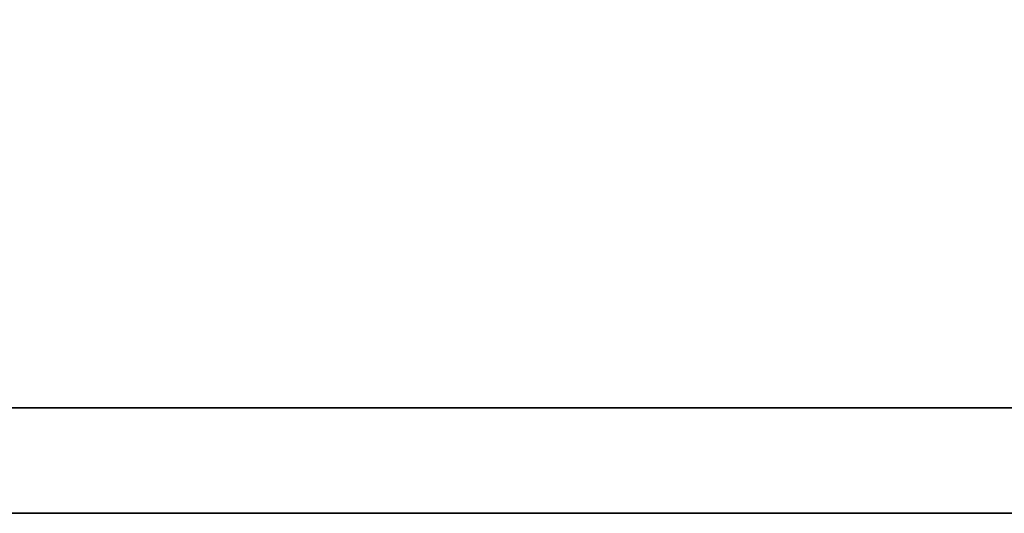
# Model space of a CAD drawing. Header units: millimetres. Extents: x -18 to 587, y -97 to 102.
# Tile 27 of 42: x 454.236 to 456.22, y -44.25 to -43.256. Entities that reach past the tile are written whole.
import ezdxf

# ---------------------------------------------------------------- set-up
doc = ezdxf.new("R2010")
doc.units = ezdxf.units.MM
doc.header["$LTSCALE"] = 0.15
doc.layers.add('DIM', color=4, linetype='CONTINUOUS')
doc.layers.add('layer 1', color=7, linetype='CONTINUOUS')

# ---------------------------------------------------------------- blocks, each defined once
blk = doc.blocks.new('TBI MOTION logo(完整正式版)')
at = {"layer": 'layer 1', "color": 22, "lineweight": 35}
blk.add_open_spline([(75.90875, -9.47875), (75.90875, -9.47875), (75.90875, -12.28625), (75.90875, -12.28625), (75.90875, -12.28625), (75.90875, -12.28625), (75.90875, -12.47875), (75.90875, -12.47875), (75.90875, -12.47875), (75.90875, -12.47875), (75.71625, -12.47875), (75.71625, -12.47875), (75.71625, -12.47875), (75.71625, -12.47875), (-88.32875, -12.47875), (-88.32875, -12.47875), (-88.32875, -12.47875), (-88.32875, -12.47875), (-88.32875, -13.29375), (-88.32875, -13.29375), (-88.32875, -13.29375), (-88.32875, -13.29375), (82.89125, -13.29375), (82.89125, -13.29375), (82.89125, -13.29375), (82.89125, -13.29375), (75.90875, -9.47875), (75.90875, -9.47875)], degree=3, knots=[0, 0, 0, 0, 0.1428571, 0.1428571, 0.1428571, 0.1428572, 0.2857143, 0.2857143, 0.2857143, 0.2857143, 0.4285714, 0.4285714, 0.4285714, 0.4285714, 0.5714286, 0.5714286, 0.5714286, 0.5714286, 0.7142857, 0.7142857, 0.7142857, 0.7142857, 0.8571429, 0.8571429, 0.8571429, 0.8571429, 1, 1, 1, 1], dxfattribs=at)

msp = doc.modelspace()

# ---------------------------------------------------------------- block references
at = {"layer": 'DIM', "color": 0, "xscale": 0.2606204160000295, "yscale": 0.2606204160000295, "zscale": 0.2606204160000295}
msp.add_blockref('TBI MOTION logo(完整正式版)', (449.3648, -40.7856), dxfattribs=at)

doc.saveas('drawing.dxf')
